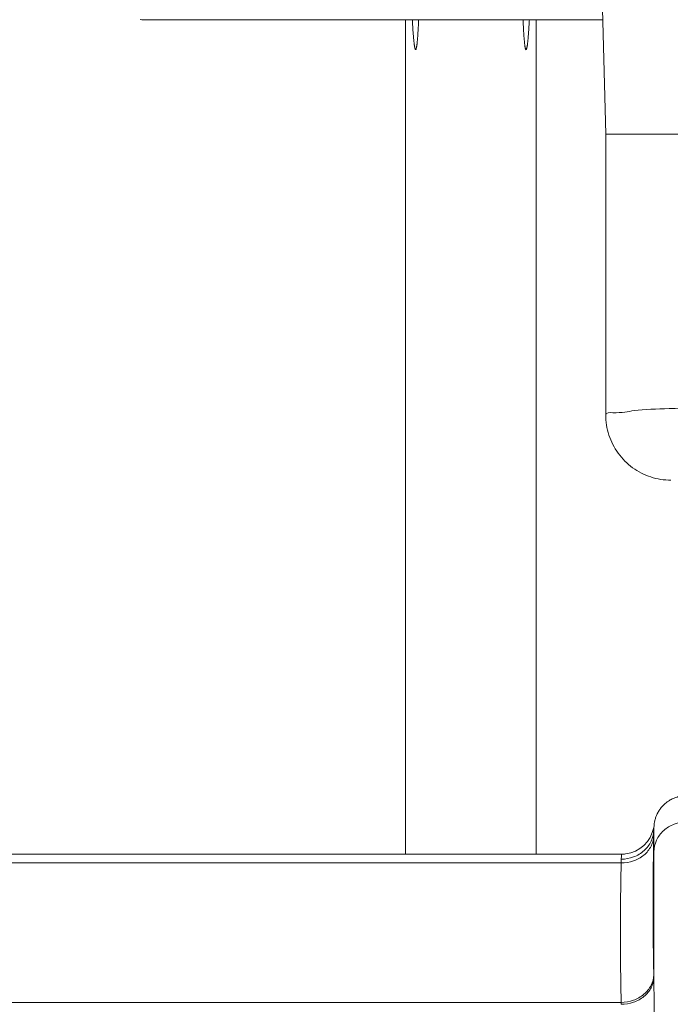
# Model space of a CAD drawing. Header units: millimetres. Extents: x -368 to 1732, y 3428 to 4913.
# Tile 43 of 80: x 1120.29 to 1122.28, y 4347.92 to 4350.93. Entities that reach past the tile are written whole.
import ezdxf

# ---------------------------------------------------------------- set-up
doc = ezdxf.new("R2010")
doc.units = ezdxf.units.MM
doc.linetypes.add('ACAD_ISO08W100', pattern=[36, 24, -3, 6, -3])
doc.layers.add('-- CO_p', color=51, linetype='Continuous', lineweight=9)

# ---------------------------------------------------------------- blocks, each defined once
blk = doc.blocks.new('-- CIEPŁOMIERZ ECHO II_20')
at = {"color": 50}
for points in [[(5.29, 3.26), (5.29, 3.26), (5.32012, 4.41), (5.32012, 4.41)], [(5.50333, 3.61), (5.50333, 3.61), (5.29917, 3.61), (5.29917, 3.61)], [(5.29917, 3.61), (5.29917, 3.61), (5.50333, 3.61), (5.50333, 3.61)], [(5.50333, 3.61), (5.50333, 3.61), (5.50333, 1.05447), (5.50333, 1.05447)], [(5.50333, 3.61), (5.50333, 3.61), (5.50333, 1.05447), (5.50333, 1.05447)], [(5.50535, 3.61), (5.50535, 3.61), (5.50333, 3.61), (5.50333, 3.61)], [(5.50333, 3.61), (5.50333, 3.61), (5.52305, 3.61), (5.52305, 3.61)], [(5.53463, 3.61), (5.53463, 3.61), (5.50535, 3.61), (5.50535, 3.61)], [(5.52305, 3.61), (5.52305, 3.61), (5.54066, 3.61), (5.54066, 3.61)], [(5.56504, 3.61), (5.56504, 3.61), (5.53463, 3.61), (5.53463, 3.61)], [(5.54066, 3.61), (5.54066, 3.61), (5.54335, 3.61), (5.54335, 3.61)], [(5.54335, 3.61), (5.54335, 3.61), (5.86331, 3.61), (5.86331, 3.61)], [(5.85807, 3.61), (5.85807, 3.61), (5.56504, 3.61), (5.56504, 3.61)], [(5.86331, 3.61), (5.86331, 3.61), (5.85807, 3.61), (5.85807, 3.61)], [(5.9013, 3.61), (5.9013, 3.61), (5.86331, 3.61), (5.86331, 3.61)], [(5.86331, 3.61), (5.86331, 3.61), (5.87628, 3.61), (5.87628, 3.61)], [(5.87628, 3.61), (5.87628, 3.61), (5.88361, 3.61), (5.88361, 3.61)], [(5.88361, 3.61), (5.88361, 3.61), (5.90333, 3.61), (5.90333, 3.61)], [(5.90333, 3.61), (5.90333, 3.61), (5.9013, 3.61), (5.9013, 3.61)], [(5.90333, 3.61), (5.90333, 3.61), (5.90333, 1.05447), (5.90333, 1.05447)], [(5.90333, 3.61), (5.90333, 3.61), (5.90333, 1.05447), (5.90333, 1.05447)], [(6.18358, 3.61), (6.18358, 3.61), (5.90333, 3.61), (5.90333, 3.61)], [(5.90333, 3.61), (5.90333, 3.61), (6.18358, 3.61), (6.18358, 3.61)], [(6.18545, 3.61), (6.18545, 3.61), (6.18358, 3.61), (6.18358, 3.61)], [(6.18358, 3.61), (6.18358, 3.61), (6.19251, 3.61), (6.19251, 3.61)], [(6.67452, 3.61), (6.67452, 3.61), (6.18545, 3.61), (6.18545, 3.61)], [(6.19251, 3.61), (6.19251, 3.61), (6.70429, 3.61), (6.70429, 3.61)], [(6.70589, 3.61), (6.70589, 3.61), (6.67452, 3.61), (6.67452, 3.61)], [(6.70592, 3.61), (6.70935, 3.61), (6.71278, 3.61017), (6.71619, 3.61053)], [(5.0961, 3.26), (5.0961, 3.26), (4.7967, 3.26), (4.7967, 3.26)], [(4.7967, 3.26), (4.7967, 3.26), (5.09314, 3.26), (5.09314, 3.26)], [(5.09314, 3.26), (5.09314, 3.26), (5.28799, 3.26), (5.28799, 3.26)], [(5.28799, 3.26), (5.28799, 3.26), (5.0961, 3.26), (5.0961, 3.26)], [(5.29001, 3.26), (5.29001, 3.26), (5.28799, 3.26), (5.28799, 3.26)], [(5.28799, 3.26), (5.28799, 3.26), (5.28997, 3.26), (5.28997, 3.26)], [(5.29, 3.26), (5.29, 3.26), (5.29, 2.40007), (5.29, 2.40007)], [(5.14236, 1.12918), (5.14236, 1.12918), (5.14271, 1.11169), (5.14271, 1.11169)], [(5.143, 1.13612), (5.15101, 1.09321), (5.18593, 1.06045), (5.22927, 1.0552)], [(5.14255, 1.0618), (5.14255, 1.0618), (5.14255, 0.67692), (5.14255, 0.67692)], [(5.22927, 1.0552), (5.23326, 1.05472), (5.23728, 1.05447), (5.2413, 1.05447)], [(7.73871, 1.05447), (7.73871, 1.05447), (5.2413, 1.05447), (5.2413, 1.05447)], [(5.24233, 1.03935), (5.24233, 1.03935), (5.24268, 1.02768), (5.24268, 1.02768)], [(7.73733, 1.02768), (7.73733, 1.02768), (5.24268, 1.02768), (5.24268, 1.02768)], [(5.14271, 0.68544), (5.14265, 0.6826), (5.1426, 0.67976), (5.14255, 0.67692)], [(5.24268, 0.60044), (5.24262, 0.59854), (5.24257, 0.59664), (5.24252, 0.59474)], [(7.73733, 0.60044), (7.73733, 0.60044), (5.24268, 0.60044), (5.24268, 0.60044)]]:
    blk.add_open_spline(points, degree=3, dxfattribs=at)
for points, knots in [([(5.52406, 3.61), (5.52421, 3.60717), (5.52436, 3.60434), (5.52452, 3.60152), (5.52452, 3.60152), (5.52467, 3.59892), (5.52482, 3.59632), (5.52497, 3.59372), (5.52497, 3.59372), (5.52511, 3.59134), (5.52526, 3.58895), (5.52541, 3.58656), (5.52541, 3.58656), (5.52555, 3.58437), (5.52569, 3.58219), (5.52583, 3.58), (5.52583, 3.58), (5.52597, 3.578), (5.5261, 3.576), (5.52624, 3.57399), (5.52624, 3.57399), (5.52637, 3.57216), (5.5265, 3.57033), (5.52664, 3.56851), (5.52664, 3.56851), (5.52676, 3.56683), (5.52689, 3.56516), (5.52702, 3.56349), (5.52702, 3.56349), (5.52714, 3.56196), (5.52726, 3.56044), (5.52739, 3.55891), (5.52739, 3.55891), (5.52751, 3.55751), (5.52763, 3.55612), (5.52775, 3.55472), (5.52775, 3.55472), (5.52786, 3.55343), (5.52798, 3.55215), (5.5281, 3.55087), (5.5281, 3.55087), (5.52821, 3.54969), (5.52832, 3.5485), (5.52844, 3.54732), (5.52844, 3.54732), (5.52854, 3.54623), (5.52866, 3.54513), (5.52877, 3.54403), (5.52877, 3.54403), (5.52888, 3.54301), (5.52899, 3.54199), (5.5291, 3.54096), (5.5291, 3.54096), (5.52921, 3.53999), (5.52932, 3.53903), (5.52944, 3.53806), (5.52944, 3.53806), (5.52955, 3.53714), (5.52967, 3.53622), (5.52979, 3.5353), (5.52979, 3.5353), (5.5299, 3.53441), (5.53002, 3.53352), (5.53015, 3.53263), (5.53015, 3.53263), (5.53027, 3.53174), (5.5304, 3.53085), (5.53054, 3.52997), (5.53054, 3.52997), (5.53068, 3.52909), (5.53083, 3.52821), (5.53098, 3.52733), (5.53098, 3.52733), (5.53113, 3.5265), (5.53129, 3.52568), (5.53146, 3.52485), (5.53146, 3.52485), (5.53162, 3.5241), (5.53178, 3.52336), (5.53198, 3.52262), (5.53198, 3.52262), (5.53216, 3.52196), (5.53237, 3.52131), (5.53256, 3.52067), (5.53256, 3.52067), (5.53273, 3.52013), (5.53289, 3.51961), (5.53329, 3.5191), (5.53329, 3.5191), (5.53355, 3.51876), (5.53391, 3.51843), (5.53423, 3.51845), (5.53423, 3.51845), (5.53459, 3.51847), (5.5349, 3.51893), (5.53514, 3.51935), (5.53514, 3.51935), (5.53548, 3.51998), (5.53566, 3.52053), (5.53584, 3.52111), (5.53584, 3.52111), (5.53605, 3.5218), (5.53624, 3.52254), (5.53642, 3.52327), (5.53642, 3.52327), (5.53661, 3.52408), (5.53677, 3.52488), (5.53692, 3.52568), (5.53692, 3.52568), (5.53708, 3.52656), (5.53724, 3.52745), (5.53738, 3.52833), (5.53738, 3.52833), (5.53753, 3.5293), (5.53767, 3.53026), (5.53781, 3.53123), (5.53781, 3.53123), (5.53795, 3.53227), (5.53809, 3.53332), (5.53822, 3.53437), (5.53822, 3.53437), (5.53836, 3.5355), (5.53849, 3.53663), (5.53862, 3.53776), (5.53862, 3.53776), (5.53875, 3.53896), (5.53888, 3.54017), (5.539, 3.54138), (5.539, 3.54138), (5.53913, 3.54266), (5.53926, 3.54395), (5.53938, 3.54523), (5.53938, 3.54523), (5.53951, 3.5466), (5.53963, 3.54796), (5.53974, 3.54933), (5.53974, 3.54933), (5.53987, 3.55077), (5.53999, 3.55221), (5.5401, 3.55366), (5.5401, 3.55366), (5.54022, 3.55518), (5.54034, 3.5567), (5.54045, 3.55822), (5.54045, 3.55822), (5.54057, 3.55982), (5.54069, 3.56142), (5.5408, 3.56302), (5.5408, 3.56302), (5.54091, 3.5647), (5.54103, 3.56638), (5.54113, 3.56806), (5.54113, 3.56806), (5.54125, 3.56982), (5.54136, 3.57157), (5.54147, 3.57333), (5.54147, 3.57333), (5.54158, 3.57517), (5.54169, 3.57701), (5.54179, 3.57885), (5.54179, 3.57885), (5.5419, 3.58076), (5.54201, 3.58268), (5.54212, 3.5846), (5.54212, 3.5846), (5.54222, 3.58659), (5.54233, 3.58859), (5.54243, 3.59059), (5.54243, 3.59059), (5.54254, 3.59266), (5.54264, 3.59474), (5.54274, 3.59682), (5.54274, 3.59682), (5.54285, 3.59897), (5.54295, 3.60113), (5.54305, 3.60329), (5.54305, 3.60329), (5.54315, 3.60552), (5.54326, 3.60776), (5.54335, 3.61)], [0, 0, 0, 0, 0.0222222, 0.0222222, 0.0222222, 0.0222222, 0.0444444, 0.0444444, 0.0444444, 0.0444445, 0.0666667, 0.0666667, 0.0666667, 0.0666667, 0.0888889, 0.0888889, 0.0888889, 0.0888889, 0.1111111, 0.1111111, 0.1111111, 0.1111111, 0.1333333, 0.1333333, 0.1333333, 0.1333333, 0.1555556, 0.1555556, 0.1555556, 0.1555556, 0.1777778, 0.1777778, 0.1777778, 0.1777778, 0.2, 0.2, 0.2, 0.2, 0.2222222, 0.2222222, 0.2222222, 0.2222222, 0.2444444, 0.2444444, 0.2444444, 0.2444445, 0.2666667, 0.2666667, 0.2666667, 0.2666667, 0.2888889, 0.2888889, 0.2888889, 0.2888889, 0.3111111, 0.3111111, 0.3111111, 0.3111111, 0.3333333, 0.3333333, 0.3333333, 0.3333333, 0.3555556, 0.3555556, 0.3555556, 0.3555556, 0.3777778, 0.3777778, 0.3777778, 0.3777778, 0.4, 0.4, 0.4, 0.4, 0.4222222, 0.4222222, 0.4222222, 0.4222222, 0.4444444, 0.4444444, 0.4444444, 0.4444445, 0.4666667, 0.4666667, 0.4666667, 0.4666667, 0.4888889, 0.4888889, 0.4888889, 0.4888889, 0.5111111, 0.5111111, 0.5111111, 0.5111111, 0.5333333, 0.5333333, 0.5333333, 0.5333333, 0.5555556, 0.5555556, 0.5555556, 0.5555556, 0.5777778, 0.5777778, 0.5777778, 0.5777778, 0.6, 0.6, 0.6, 0.6, 0.6222222, 0.6222222, 0.6222222, 0.6222222, 0.6444444, 0.6444444, 0.6444444, 0.6444445, 0.6666667, 0.6666667, 0.6666667, 0.6666667, 0.6888889, 0.6888889, 0.6888889, 0.6888889, 0.7111111, 0.7111111, 0.7111111, 0.7111111, 0.7333333, 0.7333333, 0.7333333, 0.7333333, 0.7555556, 0.7555556, 0.7555556, 0.7555556, 0.7777778, 0.7777778, 0.7777778, 0.7777778, 0.8, 0.8, 0.8, 0.8, 0.8222222, 0.8222222, 0.8222222, 0.8222222, 0.8444444, 0.8444444, 0.8444444, 0.8444445, 0.8666667, 0.8666667, 0.8666667, 0.8666667, 0.8888889, 0.8888889, 0.8888889, 0.8888889, 0.9111111, 0.9111111, 0.9111111, 0.9111111, 0.9333333, 0.9333333, 0.9333333, 0.9333333, 0.9555556, 0.9555556, 0.9555556, 0.9555556, 0.9777778, 0.9777778, 0.9777778, 0.9777778, 1, 1, 1, 1]), ([(5.86331, 3.61), (5.86342, 3.60735), (5.86354, 3.60471), (5.86367, 3.60206), (5.86367, 3.60206), (5.86378, 3.59957), (5.8639, 3.59707), (5.86403, 3.59458), (5.86403, 3.59458), (5.86414, 3.59223), (5.86426, 3.58988), (5.86439, 3.58753), (5.86439, 3.58753), (5.86451, 3.58532), (5.86463, 3.58311), (5.86475, 3.5809), (5.86475, 3.5809), (5.86487, 3.57882), (5.86499, 3.57675), (5.86511, 3.57467), (5.86511, 3.57467), (5.86523, 3.57272), (5.86535, 3.57077), (5.86548, 3.56883), (5.86548, 3.56883), (5.8656, 3.567), (5.86572, 3.56517), (5.86584, 3.56335), (5.86584, 3.56335), (5.86596, 3.56164), (5.86608, 3.55993), (5.86621, 3.55822), (5.86621, 3.55822), (5.86633, 3.55662), (5.86645, 3.55502), (5.86658, 3.55342), (5.86658, 3.55342), (5.8667, 3.55192), (5.86682, 3.55043), (5.86695, 3.54893), (5.86695, 3.54893), (5.86707, 3.54754), (5.8672, 3.54614), (5.86733, 3.54475), (5.86733, 3.54475), (5.86745, 3.54344), (5.86758, 3.54214), (5.86771, 3.54084), (5.86771, 3.54084), (5.86784, 3.53963), (5.86797, 3.53842), (5.8681, 3.53721), (5.8681, 3.53721), (5.86823, 3.53609), (5.86837, 3.53496), (5.86851, 3.53384), (5.86851, 3.53384), (5.86864, 3.53279), (5.86878, 3.53175), (5.86893, 3.5307), (5.86893, 3.5307), (5.86907, 3.52972), (5.86921, 3.52875), (5.86937, 3.52778), (5.86937, 3.52778), (5.86953, 3.52684), (5.8697, 3.52591), (5.86988, 3.52497), (5.86988, 3.52497), (5.87004, 3.52413), (5.87021, 3.52328), (5.87044, 3.52247), (5.87044, 3.52247), (5.87063, 3.52178), (5.87087, 3.52111), (5.87107, 3.52039), (5.87107, 3.52039), (5.87123, 3.5198), (5.87138, 3.51918), (5.87187, 3.51883), (5.87187, 3.51883), (5.87218, 3.51861), (5.87263, 3.5185), (5.87295, 3.51861), (5.87295, 3.51861), (5.87342, 3.51877), (5.87362, 3.51939), (5.87381, 3.51994), (5.87381, 3.51994), (5.87404, 3.52059), (5.87425, 3.52113), (5.87443, 3.52171), (5.87443, 3.52171), (5.87463, 3.52234), (5.87479, 3.52301), (5.87494, 3.52368), (5.87494, 3.52368), (5.87511, 3.5244), (5.87526, 3.52511), (5.8754, 3.52582), (5.8754, 3.52582), (5.87555, 3.5266), (5.87569, 3.52738), (5.87582, 3.52816), (5.87582, 3.52816), (5.87597, 3.52901), (5.87611, 3.52987), (5.87624, 3.53072), (5.87624, 3.53072), (5.87638, 3.53167), (5.87652, 3.53261), (5.87664, 3.53356), (5.87664, 3.53356), (5.87679, 3.5346), (5.87692, 3.53565), (5.87705, 3.53669), (5.87705, 3.53669), (5.8772, 3.53784), (5.87733, 3.53899), (5.87746, 3.54014), (5.87746, 3.54014), (5.87761, 3.54139), (5.87774, 3.54263), (5.87788, 3.54388), (5.87788, 3.54388), (5.87802, 3.54522), (5.87815, 3.54655), (5.87828, 3.54788), (5.87828, 3.54788), (5.87842, 3.54931), (5.87855, 3.55073), (5.87868, 3.55216), (5.87868, 3.55216), (5.87883, 3.55371), (5.87896, 3.55525), (5.87909, 3.5568), (5.87909, 3.5568), (5.87924, 3.55848), (5.87937, 3.56016), (5.87951, 3.56183), (5.87951, 3.56183), (5.87965, 3.56365), (5.87979, 3.56546), (5.87993, 3.56728), (5.87993, 3.56728), (5.88008, 3.56924), (5.88022, 3.5712), (5.88036, 3.57316), (5.88036, 3.57316), (5.88051, 3.57528), (5.88065, 3.57739), (5.8808, 3.57951), (5.8808, 3.57951), (5.88095, 3.58179), (5.88109, 3.58406), (5.88124, 3.58634), (5.88124, 3.58634), (5.88139, 3.58879), (5.88154, 3.59124), (5.88169, 3.59368), (5.88169, 3.59368), (5.88184, 3.59631), (5.88199, 3.59893), (5.88214, 3.60156), (5.88214, 3.60156), (5.8823, 3.60437), (5.88245, 3.60718), (5.8826, 3.61)], [0, 0, 0, 0, 0.0238095, 0.0238095, 0.0238095, 0.0238095, 0.047619, 0.047619, 0.047619, 0.0476191, 0.0714286, 0.0714286, 0.0714286, 0.0714286, 0.0952381, 0.0952381, 0.0952381, 0.0952381, 0.1190476, 0.1190476, 0.1190476, 0.1190476, 0.1428571, 0.1428571, 0.1428571, 0.1428572, 0.1666667, 0.1666667, 0.1666667, 0.1666667, 0.1904762, 0.1904762, 0.1904762, 0.1904762, 0.2142857, 0.2142857, 0.2142857, 0.2142857, 0.2380952, 0.2380952, 0.2380952, 0.2380952, 0.2619048, 0.2619048, 0.2619048, 0.2619048, 0.2857143, 0.2857143, 0.2857143, 0.2857143, 0.3095238, 0.3095238, 0.3095238, 0.3095238, 0.3333333, 0.3333333, 0.3333333, 0.3333333, 0.3571429, 0.3571429, 0.3571429, 0.3571429, 0.3809524, 0.3809524, 0.3809524, 0.3809524, 0.4047619, 0.4047619, 0.4047619, 0.4047619, 0.4285714, 0.4285714, 0.4285714, 0.4285714, 0.452381, 0.452381, 0.452381, 0.452381, 0.4761905, 0.4761905, 0.4761905, 0.4761905, 0.5, 0.5, 0.5, 0.5, 0.5238095, 0.5238095, 0.5238095, 0.5238095, 0.547619, 0.547619, 0.547619, 0.5476191, 0.5714286, 0.5714286, 0.5714286, 0.5714286, 0.5952381, 0.5952381, 0.5952381, 0.5952381, 0.6190476, 0.6190476, 0.6190476, 0.6190476, 0.6428571, 0.6428571, 0.6428571, 0.6428572, 0.6666667, 0.6666667, 0.6666667, 0.6666667, 0.6904762, 0.6904762, 0.6904762, 0.6904762, 0.7142857, 0.7142857, 0.7142857, 0.7142857, 0.7380952, 0.7380952, 0.7380952, 0.7380952, 0.7619048, 0.7619048, 0.7619048, 0.7619048, 0.7857143, 0.7857143, 0.7857143, 0.7857143, 0.8095238, 0.8095238, 0.8095238, 0.8095238, 0.8333333, 0.8333333, 0.8333333, 0.8333333, 0.8571429, 0.8571429, 0.8571429, 0.8571429, 0.8809524, 0.8809524, 0.8809524, 0.8809524, 0.9047619, 0.9047619, 0.9047619, 0.9047619, 0.9285714, 0.9285714, 0.9285714, 0.9285714, 0.952381, 0.952381, 0.952381, 0.952381, 0.9761905, 0.9761905, 0.9761905, 0.9761905, 1, 1, 1, 1]), ([(4.78054, 2.42927), (4.83709, 2.42792), (4.89417, 2.42665), (4.95017, 2.42457), (4.95017, 2.42457), (4.99828, 2.42278), (5.04561, 2.42039), (5.09584, 2.41899), (5.09584, 2.41899), (5.13278, 2.41797), (5.17129, 2.41749), (5.20286, 2.41294), (5.20286, 2.41294), (5.22217, 2.41017), (5.23888, 2.40587), (5.26809, 2.40658), (5.26809, 2.40658), (5.27828, 2.40683), (5.28999, 2.40769), (5.29, 2.40007)], [0, 0, 0, 0, 0.2, 0.2, 0.2, 0.2, 0.4, 0.4, 0.4, 0.4, 0.6, 0.6, 0.6, 0.6, 0.8, 0.8, 0.8, 0.8, 1, 1, 1, 1]), ([(5.29, 2.40007), (5.29, 2.3792), (5.28669, 2.35819), (5.28022, 2.33825), (5.28022, 2.33825), (5.27375, 2.3183), (5.26412, 2.29942), (5.25181, 2.28248), (5.25181, 2.28248), (5.2395, 2.26554), (5.22451, 2.25053), (5.20757, 2.23822), (5.20757, 2.23822), (5.19063, 2.2259), (5.17175, 2.21627), (5.15181, 2.20979), (5.15181, 2.20979), (5.13187, 2.20332), (5.11086, 2.2), (5.09, 2.2)], [0, 0, 0, 0, 0.2, 0.2, 0.2, 0.2, 0.4, 0.4, 0.4, 0.4, 0.6, 0.6, 0.6, 0.6, 0.8, 0.8, 0.8, 0.8, 1, 1, 1, 1]), ([(5.13923, 1.15873), (5.13923, 1.15873), (5.13858, 1.16116), (5.13858, 1.16116), (5.13858, 1.16116), (5.13858, 1.16116), (5.13785, 1.1636), (5.13785, 1.1636), (5.13785, 1.1636), (5.13785, 1.1636), (5.13705, 1.16605), (5.13705, 1.16605), (5.13705, 1.16605), (5.13705, 1.16605), (5.13619, 1.16851), (5.13619, 1.16851), (5.13619, 1.16851), (5.13619, 1.16851), (5.13524, 1.17096), (5.13524, 1.17096), (5.13524, 1.17096), (5.13524, 1.17096), (5.13422, 1.17342), (5.13422, 1.17342), (5.13422, 1.17342), (5.13422, 1.17342), (5.13313, 1.17587), (5.13313, 1.17587), (5.13313, 1.17587), (5.13313, 1.17587), (5.13196, 1.17832), (5.13196, 1.17832), (5.13196, 1.17832), (5.13196, 1.17832), (5.13071, 1.18075), (5.13071, 1.18075), (5.13071, 1.18075), (5.13071, 1.18075), (5.12939, 1.18317), (5.12939, 1.18317), (5.12939, 1.18317), (5.12939, 1.18317), (5.12799, 1.18557), (5.12799, 1.18557), (5.12799, 1.18557), (5.12799, 1.18557), (5.12651, 1.18794), (5.12651, 1.18794), (5.12651, 1.18794), (5.12651, 1.18794), (5.12495, 1.1903), (5.12495, 1.1903), (5.12495, 1.1903), (5.12495, 1.1903), (5.12331, 1.19263), (5.12331, 1.19263), (5.12331, 1.19263), (5.12331, 1.19263), (5.1216, 1.19492), (5.1216, 1.19492), (5.1216, 1.19492), (5.1216, 1.19492), (5.1198, 1.19719), (5.1198, 1.19719), (5.1198, 1.19719), (5.1198, 1.19719), (5.11793, 1.19942), (5.11793, 1.19942), (5.11793, 1.19942), (5.11793, 1.19942), (5.11597, 1.2016), (5.11597, 1.2016), (5.11597, 1.2016), (5.11597, 1.2016), (5.11394, 1.20375), (5.11394, 1.20375), (5.11394, 1.20375), (5.11394, 1.20375), (5.11183, 1.20585), (5.11183, 1.20585), (5.11183, 1.20585), (5.11183, 1.20585), (5.10964, 1.2079), (5.10964, 1.2079), (5.10964, 1.2079), (5.10964, 1.2079), (5.10737, 1.2099), (5.10737, 1.2099), (5.10737, 1.2099), (5.10737, 1.2099), (5.10503, 1.21184), (5.10503, 1.21184), (5.10503, 1.21184), (5.10503, 1.21184), (5.10262, 1.21373), (5.10262, 1.21373), (5.10262, 1.21373), (5.10262, 1.21373), (5.10012, 1.21555), (5.10012, 1.21555), (5.10012, 1.21555), (5.10012, 1.21555), (5.09756, 1.2173), (5.09756, 1.2173), (5.09756, 1.2173), (5.09756, 1.2173), (5.09492, 1.21899), (5.09492, 1.21899), (5.09492, 1.21899), (5.09492, 1.21899), (5.09222, 1.2206), (5.09222, 1.2206), (5.09222, 1.2206), (5.09222, 1.2206), (5.08944, 1.22214), (5.08944, 1.22214), (5.08944, 1.22214), (5.08944, 1.22214), (5.0866, 1.2236), (5.0866, 1.2236), (5.0866, 1.2236), (5.0866, 1.2236), (5.0837, 1.22498), (5.0837, 1.22498), (5.0837, 1.22498), (5.0837, 1.22498), (5.08073, 1.22627), (5.08073, 1.22627), (5.08073, 1.22627), (5.08073, 1.22627), (5.0777, 1.22747), (5.0777, 1.22747), (5.0777, 1.22747), (5.0777, 1.22747), (5.07461, 1.22858), (5.07461, 1.22858), (5.07461, 1.22858), (5.07461, 1.22858), (5.07147, 1.22959), (5.07147, 1.22959), (5.07147, 1.22959), (5.07147, 1.22959), (5.06828, 1.2305), (5.06828, 1.2305), (5.06828, 1.2305), (5.06828, 1.2305), (5.06657, 1.23095), (5.06657, 1.23095)], [0, 0, 0, 0, 0.027027, 0.027027, 0.027027, 0.027027, 0.0540541, 0.0540541, 0.0540541, 0.0540541, 0.0810811, 0.0810811, 0.0810811, 0.0810811, 0.1081081, 0.1081081, 0.1081081, 0.1081081, 0.1351351, 0.1351351, 0.1351351, 0.1351351, 0.1621622, 0.1621622, 0.1621622, 0.1621622, 0.1891892, 0.1891892, 0.1891892, 0.1891892, 0.2162162, 0.2162162, 0.2162162, 0.2162162, 0.2432432, 0.2432432, 0.2432432, 0.2432433, 0.2702703, 0.2702703, 0.2702703, 0.2702703, 0.2972973, 0.2972973, 0.2972973, 0.2972973, 0.3243243, 0.3243243, 0.3243243, 0.3243243, 0.3513514, 0.3513514, 0.3513514, 0.3513514, 0.3783784, 0.3783784, 0.3783784, 0.3783784, 0.4054054, 0.4054054, 0.4054054, 0.4054054, 0.4324324, 0.4324324, 0.4324324, 0.4324324, 0.4594595, 0.4594595, 0.4594595, 0.4594595, 0.4864865, 0.4864865, 0.4864865, 0.4864865, 0.5135135, 0.5135135, 0.5135135, 0.5135135, 0.5405405, 0.5405405, 0.5405405, 0.5405406, 0.5675676, 0.5675676, 0.5675676, 0.5675676, 0.5945946, 0.5945946, 0.5945946, 0.5945946, 0.6216216, 0.6216216, 0.6216216, 0.6216216, 0.6486486, 0.6486486, 0.6486486, 0.6486487, 0.6756757, 0.6756757, 0.6756757, 0.6756757, 0.7027027, 0.7027027, 0.7027027, 0.7027027, 0.7297297, 0.7297297, 0.7297297, 0.7297297, 0.7567568, 0.7567568, 0.7567568, 0.7567568, 0.7837838, 0.7837838, 0.7837838, 0.7837838, 0.8108108, 0.8108108, 0.8108108, 0.8108108, 0.8378378, 0.8378378, 0.8378378, 0.8378378, 0.8648649, 0.8648649, 0.8648649, 0.8648649, 0.8918919, 0.8918919, 0.8918919, 0.8918919, 0.9189189, 0.9189189, 0.9189189, 0.9189189, 0.9459459, 0.9459459, 0.9459459, 0.945946, 0.972973, 0.972973, 0.972973, 0.972973, 1, 1, 1, 1]), ([(5.14255, 1.0618), (5.14222, 1.07388), (5.13933, 1.08602), (5.13421, 1.09707), (5.13421, 1.09707), (5.129, 1.10832), (5.12148, 1.11843), (5.11237, 1.12679), (5.11237, 1.12679), (5.10305, 1.13534), (5.09208, 1.14204), (5.08025, 1.14657), (5.08025, 1.14657), (5.06824, 1.15116), (5.05535, 1.1535), (5.04259, 1.1535)], [0, 0, 0, 0, 0.25, 0.25, 0.25, 0.25, 0.5, 0.5, 0.5, 0.5, 0.75, 0.75, 0.75, 0.75, 1, 1, 1, 1]), ([(5.14183, 1.1442), (5.14183, 1.1442), (5.14179, 1.14456), (5.14179, 1.14456), (5.14179, 1.14456), (5.14179, 1.14456), (5.14151, 1.14686), (5.14151, 1.14686), (5.14151, 1.14686), (5.14151, 1.14686), (5.14118, 1.14919), (5.14118, 1.14919), (5.14118, 1.14919), (5.14118, 1.14919), (5.14079, 1.15154), (5.14079, 1.15154), (5.14079, 1.15154), (5.14079, 1.15154), (5.14034, 1.15392), (5.14034, 1.15392), (5.14034, 1.15392), (5.14034, 1.15392), (5.13982, 1.15631), (5.13982, 1.15631), (5.13982, 1.15631), (5.13982, 1.15631), (5.13923, 1.15873), (5.13923, 1.15873)], [0, 0, 0, 0, 0.1428571, 0.1428571, 0.1428571, 0.1428572, 0.2857143, 0.2857143, 0.2857143, 0.2857143, 0.4285714, 0.4285714, 0.4285714, 0.4285714, 0.5714286, 0.5714286, 0.5714286, 0.5714286, 0.7142857, 0.7142857, 0.7142857, 0.7142857, 0.8571429, 0.8571429, 0.8571429, 0.8571429, 1, 1, 1, 1]), ([(5.14183, 1.1442), (5.1419, 1.14293), (5.14196, 1.14167), (5.14202, 1.1404), (5.14202, 1.1404), (5.14218, 1.13666), (5.1423, 1.13292), (5.14236, 1.12918)], [0, 0, 0, 0, 0.5, 0.5, 0.5, 0.5, 1, 1, 1, 1]), ([(5.14236, 1.12918), (5.14268, 1.11731), (5.14557, 1.10538), (5.15068, 1.09455), (5.15068, 1.09455), (5.1559, 1.08348), (5.16344, 1.07357), (5.17251, 1.06541), (5.17251, 1.06541), (5.18186, 1.057), (5.19284, 1.05046), (5.20464, 1.04606), (5.20464, 1.04606), (5.21668, 1.04157), (5.22957, 1.03931), (5.24233, 1.03935)], [0, 0, 0, 0, 0.25, 0.25, 0.25, 0.25, 0.5, 0.5, 0.5, 0.5, 0.75, 0.75, 0.75, 0.75, 1, 1, 1, 1]), ([(5.14236, 1.12918), (5.14239, 1.12402), (5.14242, 1.11886), (5.14244, 1.1137), (5.14244, 1.1137), (5.14247, 1.10601), (5.1425, 1.09831), (5.14252, 1.09062), (5.14252, 1.09062), (5.14254, 1.08101), (5.14255, 1.07141), (5.14255, 1.0618)], [0, 0, 0, 0, 0.3333333, 0.3333333, 0.3333333, 0.3333333, 0.6666667, 0.6666667, 0.6666667, 0.6666667, 1, 1, 1, 1]), ([(5.14271, 1.11169), (5.14328, 1.08314), (5.14375, 1.05459), (5.14411, 1.02603), (5.14411, 1.02603), (5.14446, 0.99764), (5.14471, 0.96924), (5.14483, 0.94085), (5.14483, 0.94085), (5.14495, 0.91252), (5.14495, 0.8842), (5.14483, 0.85587), (5.14483, 0.85587), (5.1447, 0.82755), (5.14446, 0.79922), (5.14411, 0.7709), (5.14411, 0.7709), (5.14375, 0.74241), (5.14328, 0.71393), (5.14271, 0.68544)], [0, 0, 0, 0, 0.2, 0.2, 0.2, 0.2, 0.4, 0.4, 0.4, 0.4, 0.6, 0.6, 0.6, 0.6, 0.8, 0.8, 0.8, 0.8, 1, 1, 1, 1]), ([(5.14271, 1.11169), (5.14302, 1.10053), (5.14595, 1.0893), (5.151, 1.07924), (5.151, 1.07924), (5.15627, 1.06874), (5.16387, 1.0595), (5.17283, 1.05196), (5.17283, 1.05196), (5.18229, 1.04401), (5.19328, 1.03795), (5.20497, 1.03389), (5.20497, 1.03389), (5.21708, 1.02968), (5.22994, 1.02762), (5.24268, 1.02768)], [0, 0, 0, 0, 0.25, 0.25, 0.25, 0.25, 0.5, 0.5, 0.5, 0.5, 0.75, 0.75, 0.75, 0.75, 1, 1, 1, 1]), ([(5.2413, 1.05447), (5.24143, 1.05321), (5.24155, 1.05194), (5.24166, 1.05066), (5.24166, 1.05066), (5.24199, 1.0469), (5.24222, 1.04313), (5.24233, 1.03935)], [0, 0, 0, 0, 0.5, 0.5, 0.5, 0.5, 1, 1, 1, 1]), ([(5.24268, 1.02768), (5.24324, 0.99907), (5.24372, 0.97045), (5.24407, 0.94184), (5.24407, 0.94184), (5.24443, 0.91342), (5.24467, 0.88501), (5.24479, 0.8566), (5.24479, 0.8566), (5.24491, 0.82824), (5.24491, 0.79987), (5.24479, 0.77151), (5.24479, 0.77151), (5.24467, 0.74312), (5.24443, 0.71473), (5.24407, 0.68635), (5.24407, 0.68635), (5.24372, 0.65771), (5.24324, 0.62907), (5.24268, 0.60044)], [0, 0, 0, 0, 0.2, 0.2, 0.2, 0.2, 0.4, 0.4, 0.4, 0.4, 0.6, 0.6, 0.6, 0.6, 0.8, 0.8, 0.8, 0.8, 1, 1, 1, 1]), ([(5.14255, 0.67692), (5.1425, 0.66871), (5.14239, 0.6605), (5.14227, 0.65229), (5.14227, 0.65229), (5.14212, 0.64248), (5.14197, 0.63266), (5.14185, 0.62285), (5.14185, 0.62285), (5.1417, 0.61115), (5.14159, 0.59946), (5.14154, 0.58776), (5.14154, 0.58776), (5.14147, 0.57396), (5.14149, 0.56015), (5.14156, 0.54634), (5.14156, 0.54634), (5.14165, 0.53026), (5.14182, 0.51417), (5.14201, 0.49809), (5.14201, 0.49809), (5.14223, 0.47957), (5.14246, 0.46106), (5.14255, 0.44254)], [0, 0, 0, 0, 0.1666667, 0.1666667, 0.1666667, 0.1666667, 0.3333333, 0.3333333, 0.3333333, 0.3333333, 0.5, 0.5, 0.5, 0.5, 0.6666667, 0.6666667, 0.6666667, 0.6666667, 0.8333333, 0.8333333, 0.8333333, 0.8333333, 1, 1, 1, 1]), ([(5.14255, 0.67692), (5.14287, 0.66608), (5.14584, 0.65519), (5.15086, 0.64547), (5.15086, 0.64547), (5.15617, 0.63519), (5.16378, 0.62621), (5.17269, 0.61889), (5.17269, 0.61889), (5.1822, 0.61107), (5.19318, 0.60513), (5.20482, 0.6011), (5.20482, 0.6011), (5.21694, 0.59691), (5.22978, 0.5948), (5.24252, 0.59474)], [0, 0, 0, 0, 0.25, 0.25, 0.25, 0.25, 0.5, 0.5, 0.5, 0.5, 0.75, 0.75, 0.75, 0.75, 1, 1, 1, 1]), ([(5.14271, 0.68544), (5.14302, 0.67426), (5.14596, 0.66301), (5.151, 0.65291), (5.151, 0.65291), (5.15628, 0.64235), (5.16387, 0.63304), (5.17283, 0.62542), (5.17283, 0.62542), (5.18228, 0.61737), (5.19327, 0.6112), (5.20497, 0.60702), (5.20497, 0.60702), (5.21706, 0.6027), (5.22992, 0.6005), (5.24268, 0.60044)], [0, 0, 0, 0, 0.25, 0.25, 0.25, 0.25, 0.5, 0.5, 0.5, 0.5, 0.75, 0.75, 0.75, 0.75, 1, 1, 1, 1])]:
    blk.add_open_spline(points, degree=3, knots=knots, dxfattribs=at)
blk = doc.blocks.new('*U324')
at = {"linetype": 'Continuous', "lineweight": 0}
blk.add_blockref('-- CIEPŁOMIERZ ECHO II_20', (3.3004, 0), dxfattribs=at)

msp = doc.modelspace()

# ---------------------------------------------------------------- block references
at = {"layer": '-- CO_p', "linetype": 'ACAD_ISO08W100', "ltscale": 20, "xscale": -1}
msp.add_blockref('*U324', (1130.6727, 4347.3245), dxfattribs=at)

doc.saveas('drawing.dxf')
